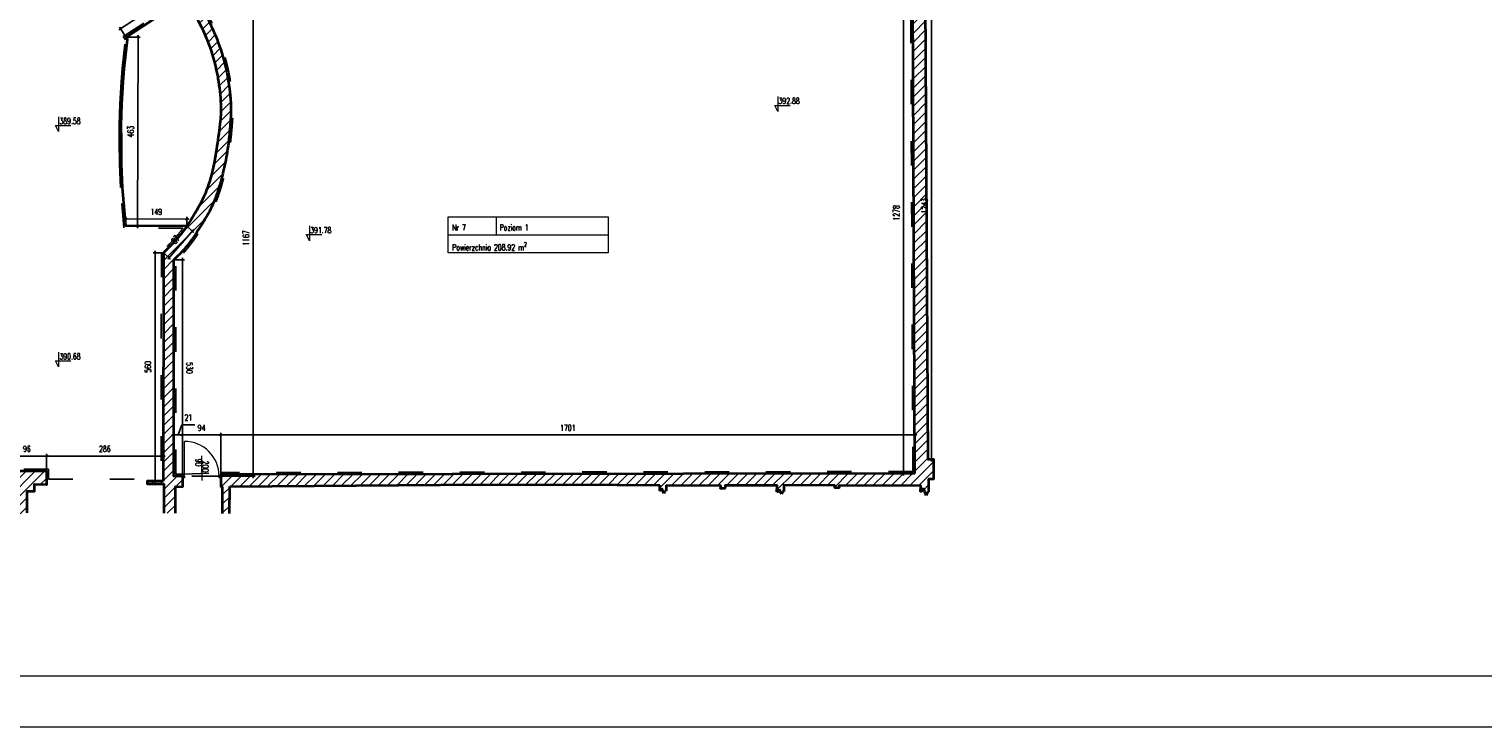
# Model space of a CAD drawing. Header units: millimetres. Extents: x 19887 to 192597, y -14203 to 39042.
# Tile 238 of 256: x 80035 to 83597, y -11810 to -10100. Entities that reach past the tile are written whole.
import ezdxf

# ---------------------------------------------------------------- set-up
doc = ezdxf.new("R2010")
doc.units = ezdxf.units.MM
doc.linetypes.add('ACAD_ISO03W100', pattern=[30, 12, -18])
doc.layers.get('Defpoints').update_dxf_attribs({"color": 4})
for name, color, linetype, lineweight in [('Basen_rzut_poziom_1_obrys', 252, 'Continuous', 35), ('Drzwi', 2, 'Continuous', 5), ('koty wysokościowe', 252, 'Continuous', 0), ('Tabela', 1, 'Continuous', 0)]:
    doc.layers.add(name, color=color, linetype=linetype, lineweight=lineweight)
for name, color, linetype in [('Sufit podwieszany', 252, 'Continuous'), ('Wymiarowanie', 3, 'Continuous'), ('Wypełnienie', 252, 'Continuous')]:
    doc.layers.add(name, color=color, linetype=linetype)
doc.styles.add('ROMANS', font='romans.shx', dxfattribs={"width": 0.6})
doc.styles.get("Standard").update_dxf_attribs({"font": 'arial.ttf'})
doc.dimstyles.new('000001FB70622F18', dxfattribs={"dimtxt": 20, "dimasz": 5, "dimexe": 5, "dimexo": 1, "dimgap": 20, "dimtad": 1, "dimtoh": 1, "dimdec": 0, "dimtxsty": 'Standard', "dimblk": 'OBLIQUE', "dimcen": 0, "dimdle": 5, "dimclrd": 252, "dimclre": 252, "dimclrt": 252, "dimadec": 0, "dimazin": 0, "dimtfac": 1, "dimtdec": 0, "dimtmove": 0, "dimatfit": 3, "dimldrblk": 'OBLIQUE', "dimfxl": 150, "dimfxlon": 1, "dimlwd": 25, "dimlwe": 25, "dimarcsym": 1})
pattern_1 = [(45, (3252.028, -2175.285), (-11.22532, 11.22532), [])]

# ---------------------------------------------------------------- blocks, each defined once
blk = doc.blocks.new('_Oblique')
at = {"color": 0, "linetype": 'ByBlock', "lineweight": -2}
blk.add_line((-0.5, -0.5), (0.5, 0.5), dxfattribs=at)
blk = doc.blocks.new('*D842')
at = {"layer": 'Defpoints', "color": 0}
for p in [(3714.8, -5151.4), (3761.1, -5151.4), (3752.9, -6394.4)]:
    blk.add_point(p, dxfattribs=at)
at = {"layer": 'Wymiarowanie', "color": 252, "linetype": 'Continuous', "lineweight": 25}
for p, q in [((3715.8, -5151.4), (3766.1, -5151.4)), ((3761.1, -6399.4), (3761.1, -5146.4)), ((3753.9, -6394.4), (3766.1, -6394.4))]:
    blk.add_line(p, q, dxfattribs=at)
at = {"layer": 'Wymiarowanie', "color": 252, "linetype": 'ByBlock', "lineweight": 25, "xscale": 5, "yscale": 5, "zscale": 5}
for p, rotation in [((3761.1, -5151.4), 90.00000000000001), ((3761.1, -6394.4), 270)]:
    blk.add_blockref('_Oblique', p, dxfattribs=dict(at, rotation=rotation))
at = {"layer": 'Wymiarowanie', "color": 252, "insert": (3743.6, -5772.9), "char_height": 15, "attachment_point": 5, "rotation": 90, "style": 'ROMANS'}
blk.add_mtext('1243', dxfattribs=at)
blk = doc.blocks.new('*D899')
at = {"layer": 'Defpoints', "color": 0}
for p in [(1960.2, -5268.3), (1904.5, -6435.5), (2098.5, -6435.5)]:
    blk.add_point(p, dxfattribs=at)
at = {"layer": 'Wymiarowanie', "color": 252, "linetype": 'Continuous', "lineweight": 25}
for p, q in [((1961.2, -5268.3), (2103.5, -5268.3)), ((2098.5, -5263.3), (2098.5, -6440.5)), ((1948.5, -6435.5), (2103.5, -6435.5))]:
    blk.add_line(p, q, dxfattribs=at)
at = {"layer": 'Wymiarowanie', "color": 252, "linetype": 'ByBlock', "lineweight": 25, "xscale": 5, "yscale": 5, "zscale": 5}
for p, rotation in [((2098.5, -5268.3), 90.00000000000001), ((2098.5, -6435.5), 270)]:
    blk.add_blockref('_Oblique', p, dxfattribs=dict(at, rotation=rotation))
at = {"layer": 'Wymiarowanie', "color": 252, "insert": (2081, -5851.9), "char_height": 15, "attachment_point": 5, "rotation": 90, "style": 'ROMANS'}
blk.add_mtext('1167', dxfattribs=at)
blk = doc.blocks.new('*D900')
at = {"layer": 'Defpoints', "color": 0}
for p in [(1904.2, -5905.2), (1925.2, -5905.2), (1904.5, -6435.5)]:
    blk.add_point(p, dxfattribs=at)
at = {"layer": 'Wymiarowanie', "color": 252, "linetype": 'Continuous', "lineweight": 25}
for p, q in [((1905.2, -5905.2), (1930.2, -5905.2)), ((1925.2, -6440.5), (1925.2, -5900.2)), ((1905.5, -6435.5), (1930.2, -6435.5))]:
    blk.add_line(p, q, dxfattribs=at)
at = {"layer": 'Wymiarowanie', "color": 252, "linetype": 'ByBlock', "lineweight": 25, "xscale": 5, "yscale": 5, "zscale": 5}
for p, rotation in [((1925.2, -5905.2), 90.00000000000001), ((1925.2, -6435.5), 270)]:
    blk.add_blockref('_Oblique', p, dxfattribs=dict(at, rotation=rotation))
at = {"layer": 'Wymiarowanie', "color": 252, "insert": (1942.7, -6170.4), "char_height": 15, "attachment_point": 5, "rotation": 270, "style": 'ROMANS'}
blk.add_mtext('530', dxfattribs=at)
blk = doc.blocks.new('*D902')
at = {"layer": 'Defpoints', "color": 0}
for p in [(3714.8, -5151.4), (3692.3, -6429.1), (3720.1, -6429.1)]:
    blk.add_point(p, dxfattribs=at)
at = {"layer": 'Wymiarowanie', "color": 252, "linetype": 'Continuous', "lineweight": 25}
for p, q in [((3713.8, -5151.4), (3687.3, -5151.4)), ((3692.3, -5146.4), (3692.3, -6434.1)), ((3719.1, -6429.1), (3687.3, -6429.1))]:
    blk.add_line(p, q, dxfattribs=at)
at = {"layer": 'Wymiarowanie', "color": 252, "linetype": 'ByBlock', "lineweight": 25, "xscale": 5, "yscale": 5, "zscale": 5}
for p, rotation in [((3692.3, -5151.4), 90.00000000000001), ((3692.3, -6429.1), 270)]:
    blk.add_blockref('_Oblique', p, dxfattribs=dict(at, rotation=rotation))
at = {"layer": 'Wymiarowanie', "color": 252, "insert": (3674.8, -5790.2), "char_height": 15, "attachment_point": 5, "rotation": 90, "style": 'ROMANS'}
blk.add_mtext('1278', dxfattribs=at)
blk = doc.blocks.new('*D910')
at = {"layer": 'Defpoints', "color": 0}
for p in [(1858.2, -5887.9), (1878.7, -5887.9), (1878.1, -6447.7)]:
    blk.add_point(p, dxfattribs=at)
at = {"layer": 'Wymiarowanie', "color": 252, "linetype": 'Continuous', "lineweight": 25}
for p, q in [((1877.7, -5887.9), (1853.2, -5887.9)), ((1858.2, -6452.7), (1858.2, -5882.9)), ((1877.1, -6447.7), (1853.2, -6447.7))]:
    blk.add_line(p, q, dxfattribs=at)
at = {"layer": 'Wymiarowanie', "color": 252, "linetype": 'ByBlock', "lineweight": 25, "xscale": 5, "yscale": 5, "zscale": 5}
for p, rotation in [((1858.2, -5887.9), 90.00000000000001), ((1858.2, -6447.7), 270)]:
    blk.add_blockref('_Oblique', p, dxfattribs=dict(at, rotation=rotation))
at = {"layer": 'Wymiarowanie', "color": 252, "insert": (1840.7, -6167.8), "char_height": 15, "attachment_point": 5, "rotation": 90, "style": 'ROMANS'}
blk.add_mtext('560', dxfattribs=at)
blk = doc.blocks.new('*D913')
at = {"layer": 'Defpoints', "color": 0}
for p in [(1935.8, -5822.8), (1949.7, -5835), (1878.7, -5887.9)]:
    blk.add_point(p, dxfattribs=at)
at = {"layer": 'Wymiarowanie', "color": 252, "linetype": 'Continuous', "lineweight": 25}
for p, q in [((1889.3, -5903.9), (1953, -5831.3)), ((1936.6, -5823.5), (1953.5, -5838.3)), ((1879.5, -5888.6), (1896.4, -5903.4))]:
    blk.add_line(p, q, dxfattribs=at)
at = {"layer": 'Wymiarowanie', "color": 252, "linetype": 'ByBlock', "lineweight": 25, "xscale": 5, "yscale": 5, "zscale": 5}
for p, rotation in [((1949.7, -5835), 48.7550695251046), ((1892.6, -5900.1), 228.7550695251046)]:
    blk.add_blockref('_Oblique', p, dxfattribs=dict(at, rotation=rotation))
at = {"layer": 'Wymiarowanie', "color": 252, "insert": (1908, -5856), "char_height": 15, "attachment_point": 5, "rotation": 48.7551, "style": 'ROMANS'}
blk.add_mtext('87', dxfattribs=at)
blk = doc.blocks.new('*D911')
at = {"layer": 'Defpoints', "color": 0}
for p in [(1786.4, -5804.8), (1786.4, -5822.3), (1935.8, -5822.8)]:
    blk.add_point(p, dxfattribs=at)
at = {"layer": 'Wymiarowanie', "color": 252, "linetype": 'Continuous', "lineweight": 25}
for p, q in [((1940.9, -5805.4), (1781.4, -5804.8)), ((1786.4, -5821.3), (1786.5, -5799.8)), ((1935.8, -5821.8), (1935.9, -5800.3))]:
    blk.add_line(p, q, dxfattribs=at)
at = {"layer": 'Wymiarowanie', "color": 252, "linetype": 'ByBlock', "lineweight": 25, "xscale": 5, "yscale": 5, "zscale": 5}
for p, rotation in [((1786.4, -5804.8), 179.8033719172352), ((1935.9, -5805.3), 359.8033719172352)]:
    blk.add_blockref('_Oblique', p, dxfattribs=dict(at, rotation=rotation))
at = {"layer": 'Wymiarowanie', "color": 252, "insert": (1861.2, -5787.6), "char_height": 15, "attachment_point": 5, "rotation": 359.8034, "style": 'ROMANS'}
blk.add_mtext('149', dxfattribs=at)
blk = doc.blocks.new('*D912')
at = {"layer": 'Defpoints', "color": 0}
for p in [(1787.2, -5359.7), (1816.4, -5359.8), (1786.4, -5822.3)]:
    blk.add_point(p, dxfattribs=at)
at = {"layer": 'Wymiarowanie', "color": 252, "linetype": 'Continuous', "lineweight": 25}
for p, q in [((1788.2, -5359.7), (1821.4, -5359.8)), ((1815.5, -5827.4), (1816.4, -5354.8)), ((1787.4, -5822.3), (1820.5, -5822.4))]:
    blk.add_line(p, q, dxfattribs=at)
at = {"layer": 'Wymiarowanie', "color": 252, "linetype": 'ByBlock', "lineweight": 25, "xscale": 5, "yscale": 5, "zscale": 5}
for p, rotation in [((1816.4, -5359.8), 89.89515481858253), ((1815.5, -5822.4), 269.8951548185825)]:
    blk.add_blockref('_Oblique', p, dxfattribs=dict(at, rotation=rotation))
at = {"layer": 'Wymiarowanie', "color": 252, "insert": (1798.4, -5591), "char_height": 15, "attachment_point": 5, "rotation": 89.8952, "style": 'ROMANS'}
blk.add_mtext('463', dxfattribs=at)
blk = doc.blocks.new('*D907')
at = {"layer": 'Defpoints', "color": 0}
for p in [(1914.6, -5276.4), (1773.6, -5338.9), (1787.2, -5359.7)]:
    blk.add_point(p, dxfattribs=at)
at = {"layer": 'Wymiarowanie', "color": 252, "linetype": 'Continuous', "lineweight": 25}
for p, q in [((1905.1, -5252.8), (1769.4, -5341.6)), ((1914.1, -5275.5), (1898.2, -5251.3)), ((1786.7, -5358.9), (1770.8, -5334.7))]:
    blk.add_line(p, q, dxfattribs=at)
at = {"layer": 'Wymiarowanie', "color": 252, "linetype": 'ByBlock', "lineweight": 25, "xscale": 5, "yscale": 5, "zscale": 5}
for p, rotation in [((1900.9, -5255.5), 33.20904708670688), ((1773.6, -5338.9), 213.2090470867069)]:
    blk.add_blockref('_Oblique', p, dxfattribs=dict(at, rotation=rotation))
at = {"layer": 'Wymiarowanie', "color": 252, "insert": (1800.2, -5300.6), "char_height": 15, "attachment_point": 5, "rotation": 33.209, "style": 'ROMANS'}
blk.add_mtext('152', dxfattribs=at)
blk = doc.blocks.new('*D933')
at = {"layer": 'Defpoints', "color": 0}
for p in [(1592, -6386.2), (1592, -6447.7), (1878.1, -6447.7)]:
    blk.add_point(p, dxfattribs=at)
at = {"layer": 'Wymiarowanie', "color": 252, "linetype": 'Continuous', "lineweight": 25}
for p, q in [((1883.1, -6386.2), (1587, -6386.2)), ((1592, -6446.7), (1592, -6381.2)), ((1878.1, -6446.7), (1878.1, -6381.2))]:
    blk.add_line(p, q, dxfattribs=at)
at = {"layer": 'Wymiarowanie', "color": 252, "linetype": 'ByBlock', "lineweight": 25, "xscale": 5, "yscale": 5, "zscale": 5, "rotation": 180}
blk.add_blockref('_Oblique', (1592, -6386.2), dxfattribs=at)
at = {"layer": 'Wymiarowanie', "color": 252, "linetype": 'ByBlock', "lineweight": 25, "xscale": 5, "yscale": 5, "zscale": 5}
blk.add_blockref('_Oblique', (1878.1, -6386.2), dxfattribs=at)
at = {"layer": 'Wymiarowanie', "color": 252, "insert": (1735.1, -6368.7), "char_height": 15, "attachment_point": 5, "style": 'ROMANS'}
blk.add_mtext('286', dxfattribs=at)
blk = doc.blocks.new('*D929')
at = {"layer": 'Defpoints', "color": 0}
for p in [(1496.3, -6386.2), (1496.3, -6423.6), (1592, -6447.7)]:
    blk.add_point(p, dxfattribs=at)
at = {"layer": 'Wymiarowanie', "color": 252, "linetype": 'Continuous', "lineweight": 25}
for p, q in [((1597, -6386.2), (1491.3, -6386.2)), ((1496.3, -6422.6), (1496.3, -6381.2)), ((1592, -6446.7), (1592, -6381.2))]:
    blk.add_line(p, q, dxfattribs=at)
at = {"layer": 'Wymiarowanie', "color": 252, "linetype": 'ByBlock', "lineweight": 25, "xscale": 5, "yscale": 5, "zscale": 5, "rotation": 180}
blk.add_blockref('_Oblique', (1496.3, -6386.2), dxfattribs=at)
at = {"layer": 'Wymiarowanie', "color": 252, "linetype": 'ByBlock', "lineweight": 25, "xscale": 5, "yscale": 5, "zscale": 5}
blk.add_blockref('_Oblique', (1592, -6386.2), dxfattribs=at)
at = {"layer": 'Wymiarowanie', "color": 252, "insert": (1544.2, -6368.7), "char_height": 15, "attachment_point": 5, "style": 'ROMANS'}
blk.add_mtext('96', dxfattribs=at)
blk = doc.blocks.new('*D961')
at = {"layer": 'Defpoints', "color": 0}
for p in [(2019.3, -6334.7), (2019.3, -6431.7), (3720.1, -6429.1)]:
    blk.add_point(p, dxfattribs=at)
at = {"layer": 'Wymiarowanie', "color": 252, "linetype": 'Continuous', "lineweight": 25}
for p, q in [((3725.1, -6334.7), (2014.3, -6334.7)), ((2019.3, -6430.7), (2019.3, -6329.7)), ((3720.1, -6428.1), (3720.1, -6329.7))]:
    blk.add_line(p, q, dxfattribs=at)
at = {"layer": 'Wymiarowanie', "color": 252, "linetype": 'ByBlock', "lineweight": 25, "xscale": 5, "yscale": 5, "zscale": 5, "rotation": 180}
blk.add_blockref('_Oblique', (2019.3, -6334.7), dxfattribs=at)
at = {"layer": 'Wymiarowanie', "color": 252, "linetype": 'ByBlock', "lineweight": 25, "xscale": 5, "yscale": 5, "zscale": 5}
blk.add_blockref('_Oblique', (3720.1, -6334.7), dxfattribs=at)
at = {"layer": 'Wymiarowanie', "color": 252, "insert": (2869.7, -6317.2), "char_height": 15, "attachment_point": 5, "style": 'ROMANS'}
blk.add_mtext('1701', dxfattribs=at)
blk = doc.blocks.new('*D962')
at = {"layer": 'Defpoints', "color": 0}
for p in [(1925.2, -6334.7), (1925.2, -6435.5), (2019.3, -6431.7)]:
    blk.add_point(p, dxfattribs=at)
at = {"layer": 'Wymiarowanie', "color": 252, "linetype": 'Continuous', "lineweight": 25}
for p, q in [((2024.3, -6334.7), (1920.2, -6334.7)), ((1925.2, -6434.5), (1925.2, -6329.7)), ((2019.3, -6430.7), (2019.3, -6329.7))]:
    blk.add_line(p, q, dxfattribs=at)
at = {"layer": 'Wymiarowanie', "color": 252, "linetype": 'ByBlock', "lineweight": 25, "xscale": 5, "yscale": 5, "zscale": 5, "rotation": 180}
blk.add_blockref('_Oblique', (1925.2, -6334.7), dxfattribs=at)
at = {"layer": 'Wymiarowanie', "color": 252, "linetype": 'ByBlock', "lineweight": 25, "xscale": 5, "yscale": 5, "zscale": 5}
blk.add_blockref('_Oblique', (2019.3, -6334.7), dxfattribs=at)
at = {"layer": 'Wymiarowanie', "color": 252, "insert": (1972.2, -6317.2), "char_height": 15, "attachment_point": 5, "style": 'ROMANS'}
blk.add_mtext('94', dxfattribs=at)
blk = doc.blocks.new('*D963')
at = {"layer": 'Defpoints', "color": 0}
for p in [(1904.5, -6334.7), (1904.5, -6435.5), (1925.2, -6435.5)]:
    blk.add_point(p, dxfattribs=at)
at = {"layer": 'Wymiarowanie', "color": 252, "linetype": 'Continuous', "lineweight": 25}
for p, q in [((1930.2, -6334.7), (1899.5, -6334.7)), ((1904.5, -6434.5), (1904.5, -6329.7)), ((1923.8, -6309.5), (1914.8, -6334.7)), ((1955.8, -6309.5), (1923.8, -6309.5)), ((1925.2, -6434.5), (1925.2, -6329.7))]:
    blk.add_line(p, q, dxfattribs=at)
at = {"layer": 'Wymiarowanie', "color": 252, "linetype": 'ByBlock', "lineweight": 25, "xscale": 5, "yscale": 5, "zscale": 5, "rotation": 180}
blk.add_blockref('_Oblique', (1904.5, -6334.7), dxfattribs=at)
at = {"layer": 'Wymiarowanie', "color": 252, "linetype": 'ByBlock', "lineweight": 25, "xscale": 5, "yscale": 5, "zscale": 5}
blk.add_blockref('_Oblique', (1925.2, -6334.7), dxfattribs=at)
at = {"layer": 'Wymiarowanie', "color": 252, "insert": (1939.8, -6292), "char_height": 15, "attachment_point": 5, "style": 'ROMANS'}
blk.add_mtext('21', dxfattribs=at)
blk = doc.blocks.new('G$CF5E15B28')
at = {"layer": 'Wypełnienie'}
h = blk.add_hatch(dxfattribs=at)
h.set_pattern_fill('ANSI31', color=253, scale=5, angle=90)
h.set_pattern_definition(pattern_1)
h.paths.add_polyline_path([(1315.6, -6425.8), (1315.6, -6421.3), (83.7, -6430.3), (-170.6, -6431), (-170.6, -6417.4), (-209.7, -6418), (-209.7, -6396.4), (-210.8, -6396.4), (-210.8, -6392), (-220.5, -6392), (-220.5, -6393.7), (-226.3, -6393.7), (-226.3, -6417), (-554.5, -6419.4), (-565.6, -6419.5), (-574.8, -6475.5), (-569.1, -6475.5), (-563.1, -6462.5), (-558.1, -6475.5), (-553.1, -6488.5), (-548.1, -6475.5), (-543.1, -6475.5), (-219.9, -6473.5), (-219.8, -6505.6), (-214.1, -6505.6), (-208.1, -6492.6), (-203.1, -6505.6), (-198.1, -6518.6), (-193.1, -6505.6), (-185.6, -6505.2), (-185.7, -6473.2), (292.8, -6469.2), (293, -6507.3), (295.7, -6507.3), (298.7, -6500.9), (301.1, -6507.3), (303.6, -6513.6), (306, -6507.3), (309.2, -6507.1), (309.2, -6469.1), (787.3, -6462.7), (787.3, -6507.3), (789.2, -6507.3), (792.1, -6500.9), (794.6, -6507.3), (797, -6513.6), (799.5, -6507.3), (802.6, -6507.1), (802.6, -6461.9), (1315.6, -6459.9)])
h.paths.add_polyline_path([(1592, -6423.6), (1496.3, -6423.6), (1496.3, -6444.3), (1483.9, -6444.3), (1483.9, -6456), (1438.3, -6456), (1438.3, -6451.3), (1392.8, -6451.3), (1392.8, -6445.2), (1383, -6445.2), (1383, -6425.8), (1315.6, -6425.8), (1315.6, -6459.9), (1348.9, -6459.9), (1348.9, -6479.3), (1358.7, -6479.3), (1358.7, -6485.5), (1404.2, -6485.5), (1404.2, -6490.1), (1510.2, -6490.1), (1510.1, -6525.5), (1515.8, -6525.5), (1521.7, -6512.5), (1526.7, -6525.5), (1531.7, -6538.5), (1536.7, -6525.5), (1544.3, -6525.1), (1544.3, -6473), (1561.8, -6473), (1561.8, -6455.9), (1592, -6457)])
h.paths.add_polyline_path([(-724.6, -5974), (-634.7, -5772.6), (-642.5, -5762.3), (-646.6, -5753.4), (-748.5, -5969.9), (-748.5, -6044.9), (-753.7, -6157), (-765.1, -6421.3), (-745.4, -6421.7)])
h.paths.add_polyline_path([(108.9, -4624), (80.7, -4624), (81.6, -4637.3), (-190.7, -4637.9), (-190.7, -4625.2), (-247.7, -4625.2), (-247.7, -4632.7), (-384.6, -4630.4), (-381.8, -4456.7), (-409.3, -4456.7), (-408.3, -4356), (-380.3, -4356.4), (-374.8, -3966), (-403.4, -3966), (-402, -3864.7), (-374.3, -3865.4), (-368, -3433.4), (-397.8, -3433.7), (-397.3, -3383.2), (-413.3, -3383), (-413.9, -3449.9), (-384.3, -3449.6), (-390, -3849), (-417.7, -3848.3), (-419.6, -3982), (-391, -3982), (-396.1, -4340.2), (-424.1, -4339.8), (-425.4, -4472.6), (-398, -4472.7), (-400.2, -4658.2), (-400.4, -4668.2), (-400.4, -4674.2), (-240.5, -4673.1), (-240.5, -4687.8), (-232.4, -4687.8), (-232.4, -4689.7), (-212.4, -4689.7), (-212.4, -4685.8), (-210.5, -4685.8), (-210.5, -4664.4), (108.9, -4664.4)])
h = blk.add_hatch(dxfattribs=at)
h.set_pattern_fill('ANSI31', color=253, scale=5, angle=90)
h.set_pattern_definition(pattern_1)
h.paths.add_polyline_path([(2041, -6527), (2041.3, -6461.1), (2661.1, -6455.8), (3095.5, -6457.4), (3095.4, -6471.7), (3096.9, -6471.7), (3099.8, -6465.3), (3104.7, -6478), (3107.2, -6471.7), (3110.3, -6471.5), (3110.5, -6457.4), (3244.1, -6458.2), (3244.1, -6466.1), (3254.7, -6466.1), (3255.4, -6463.3), (3255.4, -6458.2), (3382.3, -6458.6), (3382.2, -6473.7), (3385.6, -6473.7), (3388.6, -6467.4), (3393.5, -6480.1), (3395.9, -6473.7), (3399.1, -6473.6), (3399.1, -6457.3), (3524, -6458.7), (3524, -6464.3), (3533.6, -6464.3), (3534.9, -6462.5), (3534.9, -6458.5), (3734.4, -6459.2), (3734.2, -6474), (3736.4, -6474), (3740.6, -6464.9), (3747.6, -6483.1), (3751.1, -6474), (3754.6, -6473.8), (3754.7, -6441.8), (3766.5, -6441.8), (3766.5, -6394.4), (3752.9, -6394.4), (3744.9, -4921), (3733.8, -4921), (3733.8, -4933.7), (3715.7, -4933.7), (3714.8, -5140.2), (3599.8, -5140.2), (3599.8, -5147.1), (3605.2, -5147.1), (3605.2, -5151.8), (3714.7, -5151.4), (3720.1, -6429.1), (2019.3, -6431.7), (2019.3, -6462.6), (2023.8, -6462.6), (2023.8, -6527)])
h = blk.add_hatch(dxfattribs=at)
h.set_pattern_fill('ANSI31', color=253, scale=5, angle=90)
h.set_pattern_definition(pattern_1)
edge = h.paths.add_edge_path()
edge.add_spline(control_points=[(1904.2, -5905.2), (1908.8, -5901), (1924.6, -5886.4), (1948.3, -5856.9), (1973.5, -5817.4), (1998, -5776.6), (2015.1, -5730.6), (2027.7, -5680.2), (2037.5, -5629.3), (2042.1, -5579.6), (2045.3, -5535.9), (2040.8, -5481.2), (2029.8, -5418.6), (2008.5, -5359.4), (1985.9, -5309.9), (1969.9, -5283.9), (1960.2, -5268.3)], knot_values=[0, 0, 0, 0, 185.721498, 645.245144, 1127.816571, 1592.950203, 2071.346658, 2590.647897, 3152.910739, 3624.12275, 4085.853925, 4465.457785, 5268.457152, 5983.547645, 6347.591596, 6898.151452, 6898.151452, 6898.151452, 6898.151452], degree=3, periodic=0)
edge.add_line((1960.2, -5268.3), (1931.8, -5263.1))
edge.add_spline(control_points=[(1931.8, -5263.1), (1942.1, -5280.1), (1967, -5321.7), (1996.5, -5387.6), (2013.3, -5459), (2020, -5517.2), (2019.1, -5562.4), (2012.7, -5606.5), (2005.9, -5656.3), (1993.9, -5710.9), (1973.7, -5761.9), (1947.6, -5805.8), (1917, -5850.8), (1892.1, -5875), (1878.7, -5887.9)], knot_values=[0, 0, 0, 0, 596.375859, 1454.588232, 2152.093539, 2789.338753, 3205.679843, 3504.252664, 4126.274061, 4714.485074, 5174.054603, 5765.234175, 6243.908914, 6802.16765, 6802.16765, 6802.16765, 6802.16765], degree=3, periodic=0)
edge.add_line((1878.7, -5887.9), (1904.2, -5905.2))
h = blk.add_hatch(dxfattribs=at)
h.set_pattern_fill('ANSI31', color=253, scale=5, angle=90)
h.set_pattern_definition(pattern_1)
h.paths.add_polyline_path([(1926.1, -6462.6), (1926.1, -6435.5), (1904.5, -6435.5), (1904.2, -5905.2), (1878.7, -5887.9), (1878.1, -6447.7), (1838.7, -6447.7), (1838.7, -6454), (1880.4, -6454.2), (1880.2, -6526.6), (1907.1, -6526.6), (1907.3, -6461.9)])
at = {"layer": 'Basen_rzut_poziom_1_obrys', "color": 253, "elevation": 0}
for points in [[(3720.1, -6429.1), (3714.8, -5263.5)], [(3766.5, -6414.2), (3766.5, -6414.2), (3766.5, -6394.4), (3752.9, -6394.4), (3746.4, -5269.3)], [(1935.8, -5822.8), (1786.4, -5822.3), (1778.7, -5727.7), (1776.2, -5671.7), (1775.6, -5614.2), (1775.3, -5574.3), (1776.8, -5524.1), (1780.4, -5469.2), (1782.7, -5437), (1790.5, -5365.1), (1787.2, -5359.7), (1914.6, -5276.4)], [(1878.7, -5887.9), (1878.1, -6447.7)], [(1926.1, -6462.6), (1926.1, -6435.5), (1904.5, -6435.5), (1904.2, -5905.2)], [(1592, -6423.6), (1496.3, -6423.6), (1496.3, -6444.3), (1483.9, -6444.3), (1483.9, -6456), (1438.3, -6456), (1438.3, -6451.3), (1392.8, -6451.3), (1392.8, -6445.2), (1383, -6445.2), (1383, -6425.8), (1315.6, -6425.8), (1315.6, -6425.8), (1315.6, -6425.8), (1315.6, -6425.8), (1315.6, -6425.8), (1315.6, -6425.8), (1315.6, -6425.8)], [(1592, -6423.6), (1592, -6457), (1561.8, -6455.9), (1561.8, -6473), (1544.3, -6473), (1544.3, -6525.1)], [(1878.1, -6447.7), (1838.7, -6447.7), (1838.7, -6454), (1880.4, -6454.2)], [(3720.1, -6429.1), (2019.3, -6431.7)], [(2019.3, -6431.7), (2019.3, -6462.6)], [(3754.6, -6473.8), (3754.7, -6441.8)], [(3754.7, -6441.8), (3766.5, -6441.8), (3766.5, -6414.2), (3766.5, -6414.2)], [(1880.2, -6526.6), (1880.4, -6454.2)], [(1926.1, -6462.6), (1907.3, -6461.9), (1907.1, -6526.6)], [(2023.8, -6527), (2023.8, -6462.6), (2019.3, -6462.6)], [(2041, -6527), (2041.3, -6461.1)], [(2041.3, -6461.1), (2661.1, -6455.8)], [(2661.1, -6455.8), (2661.1, -6455.8), (2661.1, -6455.8), (2990.5, -6456.5)], [(2990.5, -6456.5), (3095.5, -6457.4)], [(3095.4, -6471.7), (3095.5, -6457.4)], [(3096.9, -6471.7), (3095.4, -6471.7)], [(3099.8, -6465.3), (3096.9, -6471.7)], [(3102.3, -6471.7), (3099.8, -6465.3)], [(3104.7, -6478), (3102.3, -6471.7)], [(3107.2, -6471.7), (3104.7, -6478)], [(3110.3, -6471.5), (3107.2, -6471.7)], [(3110.3, -6471.5), (3107.2, -6471.7)], [(3110.5, -6457.4), (3110.3, -6471.5)], [(3110.5, -6457.4), (3244.1, -6458.2), (3244.1, -6464.6), (3244.1, -6464.6), (3244.1, -6464.6)], [(3382.2, -6473.7), (3382.3, -6458.6), (3255.4, -6458.2), (3255.4, -6463.3), (3254.7, -6463.3), (3254.7, -6466.1), (3244.1, -6466.1), (3244.1, -6464.6)], [(3385.6, -6473.7), (3382.2, -6473.7)], [(3388.6, -6467.4), (3385.6, -6473.7)], [(3391, -6473.7), (3388.6, -6467.4)], [(3393.5, -6480.1), (3391, -6473.7)], [(3395.9, -6473.7), (3393.5, -6480.1)], [(3399.1, -6473.6), (3395.9, -6473.7)], [(3399.1, -6473.6), (3395.9, -6473.7)], [(3734.2, -6474), (3734.4, -6459.2), (3534.9, -6458.5), (3534.9, -6463.3), (3534.3, -6463.3), (3533.6, -6464.3), (3524, -6464.3), (3524, -6458.7), (3399.1, -6457.3), (3399.1, -6473.6)], [(3736.4, -6474), (3734.2, -6474)], [(3740.6, -6464.9), (3736.4, -6474)], [(3744.1, -6474), (3740.6, -6464.9)], [(3747.6, -6483.1), (3744.1, -6474)], [(3751.1, -6474), (3747.6, -6483.1)], [(3754.6, -6473.8), (3751.1, -6474)], [(3754.6, -6473.8), (3751.1, -6474)]]:
    blk.add_lwpolyline(points, dxfattribs=at)
at = {"layer": 'Basen_rzut_poziom_1_obrys', "color": 253, "linetype": 'ACAD_ISO03W100', "ltscale": 5, "elevation": 0}
blk.add_lwpolyline([(3715.1, -6429.1), (3715.1, -6429.1)], dxfattribs=at)
at = {"layer": 'Basen_rzut_poziom_1_obrys', "color": 253}
for points in [[(1931.8, -5263.1, 0), (1961.7, -5314.7, 0), (1995.8, -5393.5, 0), (2012.4, -5461.2, 0), (2019.1, -5524.6, 0), (2018, -5566.2, 0), (2014.2, -5595.8, 0), (2004.9, -5657.3, 0), (1991.3, -5714.6, 0), (1974.4, -5757.3, 0), (1945.1, -5808.7, 0), (1917.4, -5847.7, 0), (1878.7, -5887.9, 0)], [(1960.2, -5268.3, 0), (1987.9, -5315.9, 0), (2003.3, -5348.9, 0), (2026.9, -5416.3, 0), (2041.6, -5495.3, 0), (2044.2, -5533.2, 0), (2042, -5579.3, 0), (2037.1, -5626.2, 0), (2026.9, -5681.5, 0), (2013.8, -5731.7, 0), (1996.5, -5776.3, 0), (1973.7, -5816.8, 0), (1947.1, -5857.1, 0), (1917.7, -5892.4, 0), (1904.2, -5905.2, 0)]]:
    blk.add_spline(points, degree=3, dxfattribs=at)
at = {"layer": 'Drzwi', "color": 253, "elevation": 0}
for points in [[(1930.1, -6435.5), (1930.1, -6350.4)], [(1972.6, -6426), (1972.6, -6386)], [(1972.6, -6426), (1972.6, -6446)]]:
    blk.add_lwpolyline(points, dxfattribs=at)
for points in [[(1926.1, -6435.5), (1930.1, -6435.5), (1930.1, -6439.5), (1926.1, -6439.5)], [(2015.3, -6435.5), (2019.3, -6435.5), (2019.3, -6439.5), (2015.3, -6439.5)]]:
    blk.add_lwpolyline(points, close=True, dxfattribs=at)
at = {"layer": 'Drzwi', "color": 253}
blk.add_arc((1930.1, -6435.5, 0), 85.2, 0, 90, dxfattribs=at)
at = {"layer": 'koty wysokościowe', "color": 253, "elevation": 0}
for points in [[(3384.1, -5505.4), (3384.1, -5541.7)], [(1621.9, -5554.7), (1621.9, -5590.9)], [(3376.6, -5526.7), (3384.1, -5526.7)], [(3384.1, -5541.7), (3376.6, -5526.7)], [(3384.1, -5526.7), (3414.1, -5526.7)], [(1614.4, -5575.9), (1621.9, -5575.9)], [(1621.9, -5590.9), (1614.4, -5575.9)], [(1621.9, -5575.9), (1651.9, -5575.9)], [(2236.5, -5822.4), (2236.5, -5858.6)], [(2229, -5843.6), (2236.5, -5843.6)], [(2236.5, -5858.6), (2229, -5843.6)], [(2236.5, -5843.6), (2266.5, -5843.6)], [(1614.4, -6153), (1621.9, -6153)], [(1621.9, -6168), (1614.4, -6153)], [(1621.9, -6131.7), (1621.9, -6168)], [(1621.9, -6153), (1651.9, -6153)]]:
    blk.add_lwpolyline(points, dxfattribs=at)
at = {"layer": 'Sufit podwieszany', "color": 253, "linetype": 'ACAD_ISO03W100', "ltscale": 5, "elevation": 0}
for points in [[(3715.1, -6424.1), (3709.8, -5263.5)], [(1926.3, -5827.8), (1781.8, -5827.3), (1773.7, -5728), (1771.2, -5671.9), (1770.6, -5614.3), (1770.3, -5574.2), (1771.8, -5523.8), (1775.4, -5468.9), (1777.8, -5436.6), (1785.4, -5366.3), (1780.4, -5358.2), (1907.6, -5275)], [(1873.7, -5887.9), (1873.2, -6442.7)], [(1930.1, -6430.5), (1909.5, -6430.5), (1909.2, -5905.2)], [(1597, -6418.6), (1491.3, -6418.6), (1491.3, -6439.3), (1478.9, -6439.3), (1478.9, -6451), (1443.3, -6451), (1443.3, -6446.3), (1397.8, -6446.3), (1397.8, -6440.2), (1388, -6440.2), (1388, -6420.8), (1315.6, -6420.8)], [(1597, -6442.7), (1597, -6442.7), (1597, -6418.6)], [(1597, -6442.7), (1597, -6442.7), (1873.2, -6442.7)], [(1930.1, -6430.5), (2019.3, -6426.7)], [(3715.1, -6424.1), (2019.3, -6426.7)]]:
    blk.add_lwpolyline(points, dxfattribs=at)
at = {"layer": 'Sufit podwieszany', "color": 253, "linetype": 'ACAD_ISO03W100', "ltscale": 5}
for points, knots in [([(1969.2, -5273.3, 0), (1972.4, -5278.5, 0), (1975.5, -5283.7, 0), (1983.3, -5296.8, 0), (1987.8, -5304.7, 0), (1992.6, -5314, 0), (1993.2, -5315.2, 0), (1994.4, -5317.6, 0), (1995, -5318.8, 0), (1996.8, -5322.4, 0), (1998, -5324.8, 0), (2001.4, -5332, 0), (2003.6, -5336.8, 0), (2006.4, -5343.4, 0), (2007.1, -5345, 0), (2009.3, -5350.1, 0), (2010.7, -5353.5, 0), (2013.4, -5360.2, 0), (2014.7, -5363.6, 0), (2018.7, -5373.9, 0), (2021.1, -5380.8, 0), (2024.8, -5391.7, 0), (2026.1, -5395.8, 0), (2028.4, -5403.3, 0), (2029.4, -5406.7, 0), (2031.2, -5412.8, 0), (2031.9, -5415.6, 0), (2033.4, -5421, 0), (2034, -5423.8, 0), (2036, -5432, 0), (2037.3, -5437.5, 0), (2040.7, -5454, 0), (2042.6, -5465.2, 0), (2044.7, -5479.9, 0), (2045.2, -5483.5, 0), (2046, -5489.6, 0), (2046.3, -5492.1, 0), (2047.1, -5499.5, 0), (2047.6, -5504.5, 0), (2048.4, -5514.5, 0), (2048.8, -5519.5, 0), (2049.1, -5527.1, 0), (2049.2, -5529.6, 0), (2049.2, -5533.1, 0), (2049.2, -5534, 0), (2049.2, -5535.8, 0), (2049.2, -5536.7, 0), (2049.2, -5539.3, 0), (2049.2, -5541.1, 0), (2049.1, -5546.4, 0), (2049, -5549.9, 0), (2048.6, -5556.4, 0), (2048.5, -5559.4, 0), (2048, -5565.9, 0), (2047.8, -5569.5, 0), (2047.4, -5574.6, 0), (2047.2, -5576.1, 0), (2047, -5579.2, 0), (2046.9, -5580.7, 0), (2046.6, -5583.9, 0), (2046.5, -5585.4, 0), (2046, -5590.1, 0), (2045.8, -5593.3, 0), (2044.9, -5602.7, 0), (2044.2, -5608.9, 0), (2043.1, -5618.9, 0), (2042.6, -5622.7, 0), (2041.7, -5629.2, 0), (2041.3, -5631.9, 0), (2040.5, -5637.4, 0), (2040, -5640.2, 0), (2038.7, -5648.4, 0), (2037.7, -5653.9, 0), (2036, -5662.8, 0), (2035.3, -5666.1, 0), (2034.1, -5672.2, 0), (2033.5, -5674.9, 0), (2032.5, -5679.6, 0), (2032, -5681.5, 0), (2031.2, -5685.4, 0), (2030.7, -5687.3, 0), (2029.4, -5693.1, 0), (2028.5, -5696.9, 0), (2025.7, -5708.5, 0), (2023.6, -5716.1, 0), (2020.4, -5727.2, 0), (2019.3, -5730.7, 0), (2017.2, -5737.7, 0), (2016, -5741.2, 0), (2012.4, -5751.5, 0), (2009.9, -5758.4, 0), (2006, -5767.7, 0), (2004.9, -5770.2, 0), (2003, -5774.5, 0), (2002.1, -5776.3, 0), (2000.6, -5779.4, 0), (2000, -5780.6, 0), (1998.8, -5783.1, 0), (1998.1, -5784.4, 0), (1996.2, -5788.1, 0), (1994.9, -5790.6, 0), (1990.8, -5797.9, 0), (1988, -5802.7, 0), (1983.9, -5809.6, 0), (1982.6, -5811.7, 0), (1980.3, -5815.5, 0), (1979.3, -5817.2, 0), (1977.6, -5820, 0), (1976.9, -5821.1, 0), (1975.6, -5823.2, 0), (1974.9, -5824.3, 0), (1972.9, -5827.5, 0), (1971.6, -5829.6, 0), (1967.5, -5836, 0), (1964.8, -5840.2, 0), (1960, -5847.4, 0), (1957.9, -5850.5, 0), (1954.1, -5856, 0), (1952.3, -5858.5, 0), (1948.7, -5863.4, 0), (1946.9, -5865.9, 0), (1941.3, -5873.2, 0), (1937.5, -5878, 0), (1932.2, -5884.1, 0), (1931, -5885.6, 0), (1927.1, -5889.9, 0), (1924.5, -5892.7, 0), (1921.3, -5895.9, 0), (1920.8, -5896.3, 0), (1920, -5897.2, 0), (1919.5, -5897.7, 0), (1918.2, -5899, 0), (1917.3, -5899.8, 0), (1914.6, -5902.4, 0), (1912.7, -5904.1, 0), (1909.8, -5906.8, 0), (1908.7, -5907.8, 0), (1907.6, -5908.8, 0)], [89.318979, 89.318979, 89.318979, 89.318979, 271.299805, 271.299805, 542.599611, 542.599611, 582.071722, 582.071722, 621.543832, 621.543832, 700.488054, 700.488054, 858.376498, 858.376498, 912.697364, 912.697364, 1021.339097, 1021.339097, 1129.98083, 1129.98083, 1347.264296, 1347.264296, 1473.131527, 1473.131527, 1579.384926, 1579.384926, 1663.052006, 1663.052006, 1746.719086, 1746.719086, 1914.053246, 1914.053246, 2248.721566, 2248.721566, 2357.220668, 2357.220668, 2431.243653, 2431.243653, 2579.289623, 2579.289623, 2727.335594, 2727.335594, 2803.764545, 2803.764545, 2829.873229, 2829.873229, 2855.981912, 2855.981912, 2908.19928, 2908.19928, 3012.634015, 3012.634015, 3100.865555, 3100.865555, 3207.797933, 3207.797933, 3252.985926, 3252.985926, 3299.977722, 3299.977722, 3346.969518, 3346.969518, 3440.953111, 3440.953111, 3628.920296, 3628.920296, 3740.81696, 3740.81696, 3823.818161, 3823.818161, 3906.819363, 3906.819363, 4072.821765, 4072.821765, 4174.09894, 4174.09894, 4257.941197, 4257.941197, 4316.845854, 4316.845854, 4375.75051, 4375.75051, 4493.559823, 4493.559823, 4729.178449, 4729.178449, 4837.360253, 4837.360253, 4945.542056, 4945.542056, 5161.905663, 5161.905663, 5241.645229, 5241.645229, 5300.807352, 5300.807352, 5342.128284, 5342.128284, 5383.449217, 5383.449217, 5466.091081, 5466.091081, 5631.37481, 5631.37481, 5704.591049, 5704.591049, 5764.582104, 5764.582104, 5802.066939, 5802.066939, 5839.551774, 5839.551774, 5914.521443, 5914.521443, 6064.460782, 6064.460782, 6173.679648, 6173.679648, 6264.173665, 6264.173665, 6354.667682, 6354.667682, 6535.655715, 6535.655715, 6592.262944, 6592.262944, 6705.477402, 6705.477402, 6723.876107, 6723.876107, 6742.274811, 6742.274811, 6779.072221, 6779.072221, 6852.66704, 6852.66704, 6898.151452, 6898.151452, 6898.151452, 6898.151452]), ([(1926.3, -5827.8, 0), (1925.5, -5828.9, 0), (1924.6, -5830.1, 0), (1920.8, -5835.3, 0), (1917.8, -5839.3, 0), (1913.9, -5844, 0), (1913.2, -5844.9, 0), (1911.7, -5846.6, 0), (1911, -5847.5, 0), (1908.8, -5850, 0), (1907.3, -5851.7, 0), (1902.8, -5856.7, 0), (1899.7, -5860, 0), (1891.4, -5868.6, 0), (1886.1, -5873.8, 0), (1878.9, -5880.8, 0), (1877.1, -5882.6, 0), (1873.7, -5887.9, 0)], [6030.18666, 6030.18666, 6030.18666, 6030.18666, 6072.634401, 6072.634401, 6226.37604, 6226.37604, 6260.750949, 6260.750949, 6295.125858, 6295.125858, 6363.875676, 6363.875676, 6501.375312, 6501.375312, 6725.336988, 6725.336988, 6802.16765, 6802.16765, 6802.16765, 6802.16765])]:
    blk.add_open_spline(points, degree=3, knots=knots, dxfattribs=at)
at = {"layer": 'Tabela', "color": 253, "elevation": 0}
blk.add_lwpolyline([(2576.7, -5799.9), (2968.7, -5799.9), (2968.7, -5888), (2576.7, -5888)], close=True, dxfattribs=at)
for points in [[(2694.3, -5799.9), (2694.3, -5844)], [(2576.7, -5844), (2968.7, -5844)]]:
    blk.add_lwpolyline(points, dxfattribs=at)
at = {"layer": 'Wymiarowanie', "color": 253}
for p, q in [((3752.9, -6394.4, 0), (3766.5, -6394.4, 0)), ((3766.5, -6394.4, 0), (3766.5, -6441.8, 0)), ((3766.5, -6441.8, 0), (3752.6, -6441.8, 0))]:
    blk.add_line(p, q, dxfattribs=at)
at = {"layer": 'Drzwi', "color": 253, "char_height": 15, "width": 190.296, "attachment_point": 7, "rotation": 270, "style": 'ROMANS'}
for s, insert in [('90', (1957.7, -6392.8, 0)), ('200', (1974.3, -6397.9, 0))]:
    blk.add_mtext(s, dxfattribs=dict(at, insert=insert))
at = {"layer": 'koty wysokościowe', "color": 253, "char_height": 15, "width": 21553.284, "attachment_point": 1, "style": 'ROMANS'}
for s, insert in [('392.88', (3386, -5508.3, 0)), ('389.58', (1623.8, -5557.6, 0)), ('391.78', (2238.4, -5825.3, 0)), ('390.68', (1623.8, -6134.6, 0))]:
    blk.add_mtext(s, dxfattribs=dict(at, insert=insert))
at = {"layer": 'Tabela', "color": 253, "char_height": 15, "width": 61580.813, "attachment_point": 1, "style": 'ROMANS'}
for s, insert in [('Nr 7', (2586.4, -5818.6, 0)), ('Poziom 1', (2702.8, -5818.6, 0)), ('\\A1;Powierzchnia 208.92 m{\\H0.7x;\\S2^ ;}', (2586.4, -5862.3, 0))]:
    blk.add_mtext(s, dxfattribs=dict(at, insert=insert))
at = {"layer": 'Wymiarowanie', "color": 253}
for base, p1, p2, angle, override, picture, middle in [((3692.3, -6429.1, 0), (3714.8, -5151.4, 0), (3720.1, -6429.1, 0), 90, {"dimtxt": 15, "dimgap": 10, "dimtxsty": 'ROMANS'}, '*D902', (3674.8, -5790.2, 0)), ((3761.1, -5151.4, 0), (3752.9, -6394.4, 0), (3714.8, -5151.4, 0), 90, {"dimtxt": 15, "dimgap": 10, "dimtxsty": 'ROMANS', "dimtmove": 1}, '*D842', (3743.6, -5772.9, 0)), ((2098.5, -6435.5, 0), (1960.2, -5268.3, 0), (1904.5, -6435.5, 0), 90, {"dimtxt": 15, "dimgap": 10, "dimtxsty": 'ROMANS'}, '*D899', (2081, -5851.9, 0)), ((1858.2, -5887.9, 0), (1878.1, -6447.7, 0), (1878.7, -5887.9, 0), 90, {"dimtxt": 15, "dimgap": 10, "dimtxsty": 'ROMANS'}, '*D910', (1840.7, -6167.8, 0)), ((1925.2, -5905.2, 0), (1904.5, -6435.5, 0), (1904.2, -5905.2, 0), 90, {"dimtxt": 15, "dimgap": 10, "dimtad": 2, "dimtxsty": 'ROMANS'}, '*D900', (1942.7, -6170.4, 0)), ((1925.2, -6334.7, 0), (2019.3, -6431.7, 0), (1925.2, -6435.5, 0), 0, {"dimtxt": 15, "dimgap": 10, "dimtxsty": 'ROMANS', "dimtmove": 1}, '*D962', (1972.2, -6317.2, 0)), ((2019.3, -6334.7, 0), (3720.1, -6429.1, 0), (2019.3, -6431.7, 0), 0, {"dimtxt": 15, "dimgap": 10, "dimtxsty": 'ROMANS'}, '*D961', (2869.7, -6317.2, 0)), ((1496.3, -6386.2, 0), (1592, -6447.7, 0), (1496.3, -6423.6, 0), 0, {"dimtxt": 15, "dimgap": 10, "dimtxsty": 'ROMANS', "dimtmove": 1}, '*D929', (1544.2, -6368.7, 0))]:
    dim = blk.add_linear_dim(base=base, p1=p1, p2=p2, angle=angle, dimstyle='000001FB70622F18', override=override, dxfattribs=at)
    dim.commit()
    dim.dimension.update_dxf_attribs({"geometry": picture, "text_midpoint": middle})
for base, p1, p2, angle, override, picture, middle, dimtype in [((1773.6, -5338.9, 0), (1914.6, -5276.4, 0), (1787.2, -5359.7, 0), 213.209, {"dimtxt": 15, "dimgap": 10, "dimtxsty": 'ROMANS'}, '*D907', (1809.8, -5315.2, 0), 161), ((1904.5, -6334.7, 0), (1925.2, -6435.5, 0), (1904.5, -6435.5, 0), 0, {"dimtxt": 15, "dimgap": 10, "dimtxsty": 'ROMANS', "dimtmove": 1}, '*D963', (1933.8, -6309.5, 0), 160)]:
    dim = blk.add_linear_dim(base=base, p1=p1, p2=p2, angle=angle, dimstyle='000001FB70622F18', override=override, dxfattribs=at)
    dim.commit()
    dim.dimension.update_dxf_attribs({"geometry": picture, "text_midpoint": middle, "dimtype": dimtype})
for p1, p2, distance, picture, middle in [((1786.4, -5822.3, 0), (1787.2, -5359.7, 0), -29.1, '*D912', (1798.4, -5591, 0)), ((1935.8, -5822.8, 0), (1786.4, -5822.3, 0), -17.5, '*D911', (1861.2, -5787.6, 0)), ((1878.7, -5887.9, 0), (1935.8, -5822.8, 0), -18.5, '*D913', (1908, -5856, 0)), ((1878.1, -6447.7, 0), (1592, -6447.7, 0), -61.5, '*D933', (1735.1, -6368.7, 0))]:
    dim = blk.add_aligned_dim(p1=p1, p2=p2, distance=distance, dimstyle='000001FB70622F18', override={"dimtxt": 15, "dimgap": 10, "dimtxsty": 'ROMANS'}, dxfattribs=at)
    dim.commit()
    dim.dimension.update_dxf_attribs({"geometry": picture, "text_midpoint": middle})

msp = doc.modelspace()

# ---------------------------------------------------------------- linework, layer by layer
at = {"layer": 'Tabela'}
for points in [[(75465, -11810.4), (85965, -11810.4), (85965, -4385.4), (75465, -4385.4)], [(75965, -11685.4), (85840, -11685.4), (85840, -4510.4), (75965, -4510.4)]]:
    msp.add_lwpolyline(points, close=True, dxfattribs=at)

# ---------------------------------------------------------------- block references
msp.add_blockref('G$CF5E15B28', (78485.2, -4760.2, 0))

doc.saveas('drawing.dxf')
